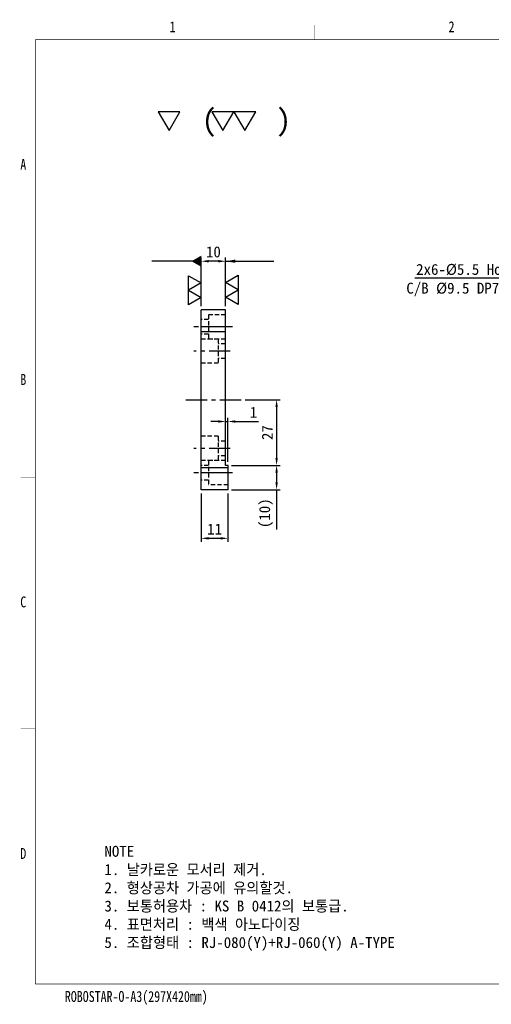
# Model space of a CAD drawing. Extents: x 1757 to 2333, y 985 to 1390.
# Tile 1 of 3: x 1757 to 1951, y 985 to 1390. Entities that reach past the tile are written whole.
import ezdxf
from ezdxf.enums import TextEntityAlignment as Align

# ---------------------------------------------------------------- set-up
doc = ezdxf.new("R2010")
doc.units = 0
doc.header["$LTSCALE"] = 7
doc.header["$MEASUREMENT"] = 0
doc.linetypes.add('CENTER', pattern=[2, 1.25, -0.25, 0.25, -0.25])
doc.linetypes.add('HIDDEN', pattern=[0.375, 0.25, -0.125])
doc.layers.get('0').update_dxf_attribs({"linetype": 'CONTINUOUS'})
doc.layers.get('DEFPOINTS').update_dxf_attribs({"linetype": 'CONTINUOUS'})
for name, color, linetype in [('3', 4, 'CONTINUOUS'), ('CENTER_LAYER', 3, 'CENTER'), ('CENTERLINE', 3, 'CENTER'), ('DIMENSION', 4, 'CONTINUOUS'), ('HIDDENLINE', 5, 'HIDDEN')]:
    doc.layers.add(name, color=color, linetype=linetype)
doc.dimstyles.new('A3', dxfattribs={"dimtxt": 3, "dimasz": 2, "dimexe": 1, "dimexo": 1, "dimgap": 1, "dimtad": 1, "dimdec": 4, "dimdsep": 46, "dimtxsty": 'Standard', "dimcen": 2.5, "dimclrd": 4, "dimclre": 4, "dimclrt": 9, "dimazin": 2, "dimtfac": 1, "dimtdec": 4, "dimtmove": 0, "dimatfit": 3, "dimfxl": 0, "dimtolj": 1, "dimarcsym": 0})

# ---------------------------------------------------------------- blocks, each defined once
blk = doc.blocks.new('A3-DJ')
at = {"const_width": 0.2}
for points in [[(30, 269), (410, 269)], [(30, 269), (30, 10)], [(30, 10), (410, 10)]]:
    blk.add_lwpolyline(points, dxfattribs=at)
at = {"layer": '3', "const_width": 0.05}
for points in [[(106.5, 273), (106.5, 269)], [(26, 200), (30, 200)], [(26, 149), (30, 149)], [(26, 80), (30, 80)]]:
    blk.add_lwpolyline(points, dxfattribs=at)
at = {"layer": '3', "width": 0.8}
for s, p in [('1', (67.68, 272.54)), ('2', (144.18, 272.54)), ('A', (26.72, 234.81)), ('B', (26.72, 175.81)), ('C', (26.72, 114.81)), ('D', (26.72, 45.81)), ('ROBOSTAR-O-A3(297X420mm)', (57.72, 6.36))]:
    blk.add_text(s, height=3, dxfattribs=at).set_placement(p, align=Align.MIDDLE)
blk = doc.blocks.new('*D40')
at = {"layer": 'DEFPOINTS', "color": 0}
for p in [(1842.62, 1206.27), (1842.62, 1196.27), (1862.62, 1196.27)]:
    blk.add_point(p, dxfattribs=at)
at = {"layer": 'DIMENSION', "color": 4, "lineweight": -2}
for p, q in [((1844.12, 1206.27), (1864.12, 1206.27)), ((1862.62, 1203.27), (1862.62, 1199.27)), ((1844.12, 1196.27), (1864.12, 1196.27)), ((1862.62, 1196.27), (1862.62, 1179.9))]:
    blk.add_line(p, q, dxfattribs=at)
at = {"layer": 'DIMENSION', "color": 4}
for points in [[(1862.12, 1203.27), (1863.12, 1203.27), (1862.62, 1206.27)], [(1862.12, 1199.27), (1863.12, 1199.27), (1862.62, 1196.27)]]:
    blk.add_solid(points, dxfattribs=at)
at = {"layer": 'DIMENSION', "color": 9, "insert": (1858.29, 1186.59), "char_height": 4.5, "attachment_point": 5, "rotation": 90}
blk.add_mtext('\\A1;(10)', dxfattribs=at)
blk = doc.blocks.new('*D41')
at = {"layer": 'DEFPOINTS', "color": 0}
for p in [(1831.62, 1196.27), (1842.62, 1196.27), (1831.62, 1176.27)]:
    blk.add_point(p, dxfattribs=at)
at = {"layer": 'DIMENSION', "color": 4, "lineweight": -2}
for p, q in [((1831.62, 1194.77), (1831.62, 1174.77)), ((1842.62, 1194.77), (1842.62, 1174.77)), ((1839.62, 1176.27), (1834.62, 1176.27))]:
    blk.add_line(p, q, dxfattribs=at)
at = {"layer": 'DIMENSION', "color": 4}
for points in [[(1834.62, 1176.77), (1834.62, 1175.77), (1831.62, 1176.27)], [(1839.62, 1176.77), (1839.62, 1175.77), (1842.62, 1176.27)]]:
    blk.add_solid(points, dxfattribs=at)
at = {"layer": 'DIMENSION', "color": 9, "insert": (1837.12, 1180.08), "char_height": 4.5, "attachment_point": 5}
blk.add_mtext('\\A1;11', dxfattribs=at)
blk = doc.blocks.new('*D42')
at = {"layer": 'DEFPOINTS', "color": 0}
for p in [(1841.62, 1224.34), (1841.62, 1206.27), (1842.62, 1206.27)]:
    blk.add_point(p, dxfattribs=at)
at = {"layer": 'DIMENSION', "color": 4, "lineweight": -2}
for p, q in [((1838.62, 1224.34), (1835.62, 1224.34)), ((1841.62, 1207.77), (1841.62, 1225.84)), ((1841.62, 1224.34), (1842.62, 1224.34)), ((1842.62, 1207.77), (1842.62, 1225.84)), ((1845.62, 1224.34), (1855.22, 1224.34))]:
    blk.add_line(p, q, dxfattribs=at)
at = {"layer": 'DIMENSION', "color": 4}
for points in [[(1838.62, 1224.84), (1838.62, 1223.84), (1841.62, 1224.34)], [(1845.62, 1224.84), (1845.62, 1223.84), (1842.62, 1224.34)]]:
    blk.add_solid(points, dxfattribs=at)
at = {"layer": 'DIMENSION', "color": 9, "insert": (1853.12, 1228.15), "char_height": 4.5, "attachment_point": 5}
blk.add_mtext('\\A1;1', dxfattribs=at)
blk = doc.blocks.new('*D43')
at = {"layer": 'DEFPOINTS', "color": 0}
for p in [(1831.62, 1290.27), (1831.62, 1270.27), (1841.62, 1270.27)]:
    blk.add_point(p, dxfattribs=at)
at = {"layer": 'DIMENSION', "color": 4, "lineweight": -2}
for p, q in [((1831.62, 1271.77), (1831.62, 1291.77)), ((1838.62, 1290.27), (1834.62, 1290.27)), ((1841.62, 1271.77), (1841.62, 1291.77))]:
    blk.add_line(p, q, dxfattribs=at)
at = {"layer": 'DIMENSION', "color": 4}
for points in [[(1834.62, 1290.77), (1834.62, 1289.77), (1831.62, 1290.27)], [(1838.62, 1290.77), (1838.62, 1289.77), (1841.62, 1290.27)]]:
    blk.add_solid(points, dxfattribs=at)
at = {"layer": 'DIMENSION', "color": 9, "insert": (1836.62, 1294.08), "char_height": 4.5, "attachment_point": 5}
blk.add_mtext('\\A1;10', dxfattribs=at)
blk = doc.blocks.new('*D46')
at = {"layer": 'DEFPOINTS', "color": 0}
for p in [(1848.16, 1233.27), (1842.62, 1206.27), (1862.62, 1206.27)]:
    blk.add_point(p, dxfattribs=at)
at = {"layer": 'DIMENSION', "color": 4, "lineweight": -2}
for p, q in [((1849.66, 1233.27), (1864.12, 1233.27)), ((1862.62, 1230.27), (1862.62, 1209.27)), ((1844.12, 1206.27), (1864.12, 1206.27))]:
    blk.add_line(p, q, dxfattribs=at)
at = {"layer": 'DIMENSION', "color": 4}
for points in [[(1862.12, 1230.27), (1863.12, 1230.27), (1862.62, 1233.27)], [(1862.12, 1209.27), (1863.12, 1209.27), (1862.62, 1206.27)]]:
    blk.add_solid(points, dxfattribs=at)
at = {"layer": 'DIMENSION', "color": 9, "insert": (1858.81, 1219.77), "char_height": 4.5, "attachment_point": 5, "rotation": 90}
blk.add_mtext('\\A1;27', dxfattribs=at)

msp = doc.modelspace()

# ---------------------------------------------------------------- linework, layer by layer
for p, q in [((1831.62473, 1196.26919), (1831.62473, 1270.26919)), ((1841.62473, 1270.26919), (1831.62473, 1270.26919)), ((1841.62473, 1206.26919), (1841.62473, 1270.26919)), ((1841.62473, 1263.26919), (1831.62473, 1263.26919)), ((1841.62473, 1261.26919), (1831.62473, 1261.26919)), ((1842.62473, 1205.26919), (1831.62473, 1205.26919)), ((1842.62473, 1203.26919), (1831.62473, 1203.26919)), ((1842.62473, 1206.26919), (1841.62473, 1206.26919)), ((1842.62473, 1196.26919), (1842.62473, 1206.26919)), ((1842.62473, 1196.26919), (1831.62473, 1196.26919))]:
    msp.add_line(p, q)
at = {"layer": '3'}
for points in [[(1831.62473, 1281.31962), (1826.42858, 1278.31962), (1831.62473, 1275.31962), (1826.42858, 1272.31962), (1826.42858, 1284.31962)], [(1841.62473, 1275.50207), (1846.82089, 1278.50207), (1841.62473, 1281.50207), (1846.82089, 1284.50207), (1846.82089, 1272.50207)]]:
    msp.add_lwpolyline(points, close=True, dxfattribs=at)
at = {"layer": 'CENTER_LAYER'}
for p, q in [((1844.4756, 1263.26919), (1828.62473, 1263.26919)), ((1843.58016, 1253.26919), (1828.62473, 1253.26919)), ((1843.58016, 1213.26919), (1828.62473, 1213.26919)), ((1844.4756, 1203.26919), (1828.62473, 1203.26919))]:
    msp.add_line(p, q, dxfattribs=at)
at = {"layer": 'CENTERLINE'}
msp.add_line((1825.29256, 1233.26919), (1848.16096, 1233.26919), dxfattribs=at)
at = {"layer": 'DIMENSION', "elevation": -28.23047}
for points in [[(1822.87766, 1351.77589), (1813.87766, 1351.77589), (1818.37766, 1343.98166)], [(1845.01917, 1351.77589), (1836.01917, 1351.77589), (1840.51917, 1343.98166)], [(1854.01917, 1351.77589), (1845.01917, 1351.77589), (1849.51917, 1343.98166)]]:
    msp.add_lwpolyline(points, close=True, dxfattribs=at)
at = {"layer": 'HIDDENLINE'}
for p, q in [((1841.62473, 1268.26919), (1834.62473, 1268.26919)), ((1834.62473, 1268.26919), (1834.62473, 1258.26919)), ((1834.62473, 1266.26919), (1831.62473, 1266.26919)), ((1834.62473, 1260.26919), (1831.62473, 1260.26919)), ((1838.62473, 1258.26919), (1831.62473, 1258.26919)), ((1841.62473, 1258.26919), (1834.62473, 1258.26919)), ((1838.62473, 1258.26919), (1838.62473, 1248.26919)), ((1841.62473, 1256.26919), (1838.62473, 1256.26919)), ((1838.62473, 1248.26919), (1831.62473, 1248.26919)), ((1841.62473, 1250.26919), (1838.62473, 1250.26919)), ((1838.62473, 1218.26919), (1831.62473, 1218.26919)), ((1838.62473, 1218.26919), (1838.62473, 1208.26919)), ((1841.62473, 1216.26919), (1838.62473, 1216.26919)), ((1838.62473, 1208.26919), (1831.62473, 1208.26919)), ((1841.62473, 1208.26919), (1834.62473, 1208.26919)), ((1834.62473, 1208.26919), (1834.62473, 1198.26919)), ((1841.62473, 1210.26919), (1838.62473, 1210.26919)), ((1834.62473, 1206.26919), (1831.62473, 1206.26919)), ((1834.62473, 1200.26919), (1831.62473, 1200.26919)), ((1842.62473, 1198.26919), (1834.62473, 1198.26919))]:
    msp.add_line(p, q, dxfattribs=at)

# ---------------------------------------------------------------- block references
at = {"xscale": 1.5, "yscale": 1.5, "zscale": 1.5}
msp.add_blockref('A3-DJ', (1718.32645, 977.9072), dxfattribs=at)

# ---------------------------------------------------------------- texts
at = {"color": 9}
msp.add_text('C/B %%C9.5 DP7(반대측)', height=4.5, dxfattribs=at).set_placement((1915.97788, 1276.93914))
at = {"color": 9, "char_height": 4.5}
for s, insert, width, attachment_point in [('2x6-%%C5.5 Hole 관통', (1975.11585, 1289.15941), 62.2478483, 3), ('NOTE\\P1. 날카로운 모서리 제거.\\P2. 형상공차 가공에 유의할것.\\P3. 보통허용차 : KS B 0412의 보통급.\\P4. 표면처리 : 백색 아노다이징\\P{\\C6;5. 조합형태 : RJ-080(Y)+RJ-060(Y) A-TYPE}', (1791.78551, 1049.76491), 150.2914866, 1)]:
    msp.add_mtext(s, dxfattribs=dict(at, insert=insert, width=width, attachment_point=attachment_point))
at = {"layer": 'DIMENSION'}
msp.add_text('(    )', height=9, dxfattribs=at).set_placement((1831.83415, 1343.843, -28.23047))

# ---------------------------------------------------------------- dimensions: what is measured, and where the dimension line sits
for base, p1, p2, picture, middle in [((1831.62473, 1290.26919), (1841.62473, 1270.26919), (1831.62473, 1270.26919), '*D43', (1836.62473, 1294.08211)), ((1831.62473, 1176.26919), (1842.62473, 1196.26919), (1831.62473, 1196.26919), '*D41', (1837.12473, 1180.08211))]:
    dim = msp.add_linear_dim(base=base, p1=p1, p2=p2, dimstyle='A3', override={"dimscale": 1.5, "dimtxsty": 'Standard'}, dxfattribs=at)
    dim.commit()
    dim.dimension.update_dxf_attribs({"geometry": picture, "text_midpoint": middle})
dim = msp.add_linear_dim(base=(1862.62473, 1206.26919), p1=(1848.16096, 1233.26919), p2=(1842.62473, 1206.26919), angle=90, dimstyle='A3', override={"dimscale": 1.5, "dimtxsty": 'Standard'}, dxfattribs=at)
dim.commit()
dim.dimension.update_dxf_attribs({"geometry": '*D46', "text_midpoint": (1858.81481, 1219.76919)})
dim = msp.add_linear_dim(base=(1841.62473, 1224.337), p1=(1842.62473, 1206.26919), p2=(1841.62473, 1206.26919), dimstyle='A3', override={"dimscale": 1.5, "dimtxsty": 'Standard'}, dxfattribs=at)
dim.commit()
dim.dimension.update_dxf_attribs({"geometry": '*D42', "text_midpoint": (1853.12473, 1224.337), "dimtype": 160})
dim = msp.add_linear_dim(base=(1862.62473, 1196.26919), p1=(1842.62473, 1206.26919), p2=(1842.62473, 1196.26919), angle=90, text='(<>)', dimstyle='A3', override={"dimscale": 1.5, "dimtxsty": 'Standard'}, dxfattribs=at)
dim.commit()
dim.dimension.update_dxf_attribs({"geometry": '*D40', "text_midpoint": (1858.29351, 1186.5861)})

# ---------------------------------------------------------------- leaders
for points, override in [([(1831.62473, 1290.26919), (1811.3563, 1290.26919)], {"dimscale": 2, "dimtxsty": 'Standard', "dimclrt": 9, "dimldrblk": 'DATUMFILLED'}), ([(1841.62473, 1290.26919), (1861.42847, 1290.26919)], {"dimscale": 2, "dimtxsty": 'Standard', "dimclrt": 9})]:
    msp.add_leader(points, dimstyle='A3', override=override, dxfattribs=at)
at = {"layer": 'DIMENSION', "annotation_type": 0, "has_hookline": 1, "hookline_direction": 1, "text_width": 55.62324}
msp.add_leader([(2004.18349, 1255.19123), (1981.11585, 1283.26919), (1977.11585, 1283.26919)], dimstyle='A3', override={"dimscale": 2, "dimtxsty": 'Standard', "dimclrt": 9}, dxfattribs=at)

doc.saveas('drawing.dxf')
